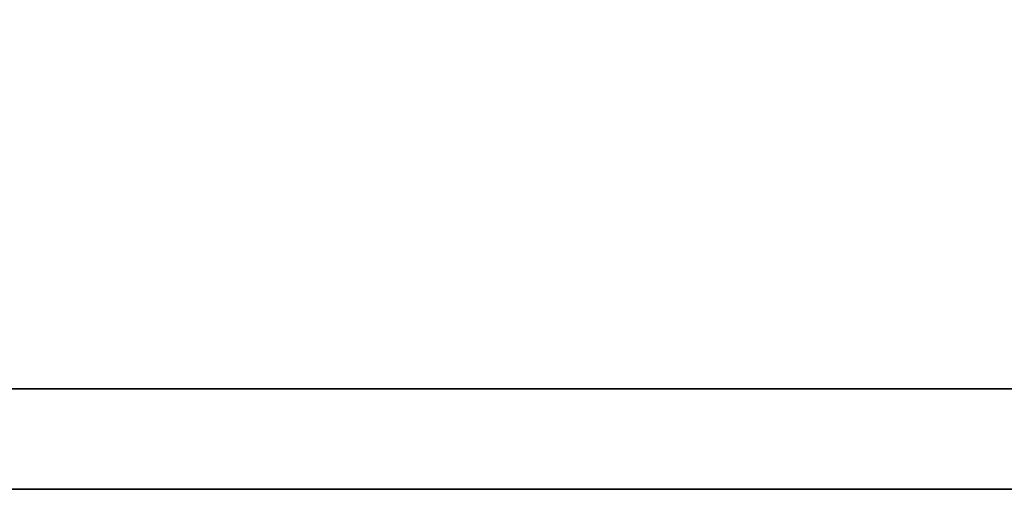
# Model space of a CAD drawing. Header units: millimetres. Extents: x 10 to 313, y 334 to 446.
# Tile 26 of 56: x 219.35 to 221.54, y 366.86 to 367.91. Entities that reach past the tile are written whole.
import ezdxf

# ---------------------------------------------------------------- set-up
doc = ezdxf.new("R2010")
doc.units = ezdxf.units.MM
doc.layers.add('DIM', color=4, linetype='Continuous')
doc.layers.add('layer 1', color=7, linetype='Continuous')

# ---------------------------------------------------------------- blocks, each defined once
blk = doc.blocks.new('TBI MOTION logo(完整正式版)')
at = {"layer": 'layer 1', "color": 22, "lineweight": 35}
blk.add_open_spline([(75.90875, -9.47875), (75.90875, -9.47875), (75.90875, -12.28625), (75.90875, -12.28625), (75.90875, -12.28625), (75.90875, -12.28625), (75.90875, -12.47875), (75.90875, -12.47875), (75.90875, -12.47875), (75.90875, -12.47875), (75.71625, -12.47875), (75.71625, -12.47875), (75.71625, -12.47875), (75.71625, -12.47875), (-88.32875, -12.47875), (-88.32875, -12.47875), (-88.32875, -12.47875), (-88.32875, -12.47875), (-88.32875, -13.29375), (-88.32875, -13.29375), (-88.32875, -13.29375), (-88.32875, -13.29375), (82.89125, -13.29375), (82.89125, -13.29375), (82.89125, -13.29375), (82.89125, -13.29375), (75.90875, -9.47875), (75.90875, -9.47875)], degree=3, knots=[0, 0, 0, 0, 0.1428571, 0.1428571, 0.1428571, 0.1428572, 0.2857143, 0.2857143, 0.2857143, 0.2857143, 0.4285714, 0.4285714, 0.4285714, 0.4285714, 0.5714286, 0.5714286, 0.5714286, 0.5714286, 0.7142857, 0.7142857, 0.7142857, 0.7142857, 0.8571429, 0.8571429, 0.8571429, 0.8571429, 1, 1, 1, 1], dxfattribs=at)

msp = doc.modelspace()

# ---------------------------------------------------------------- block references
at = {"layer": 'DIM', "color": 7, "xscale": 0.2736514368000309, "yscale": 0.2736514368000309, "zscale": 0.2736514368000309}
msp.add_blockref('TBI MOTION logo(完整正式版)', (239.1407, 370.5016), dxfattribs=at)

doc.saveas('drawing.dxf')
